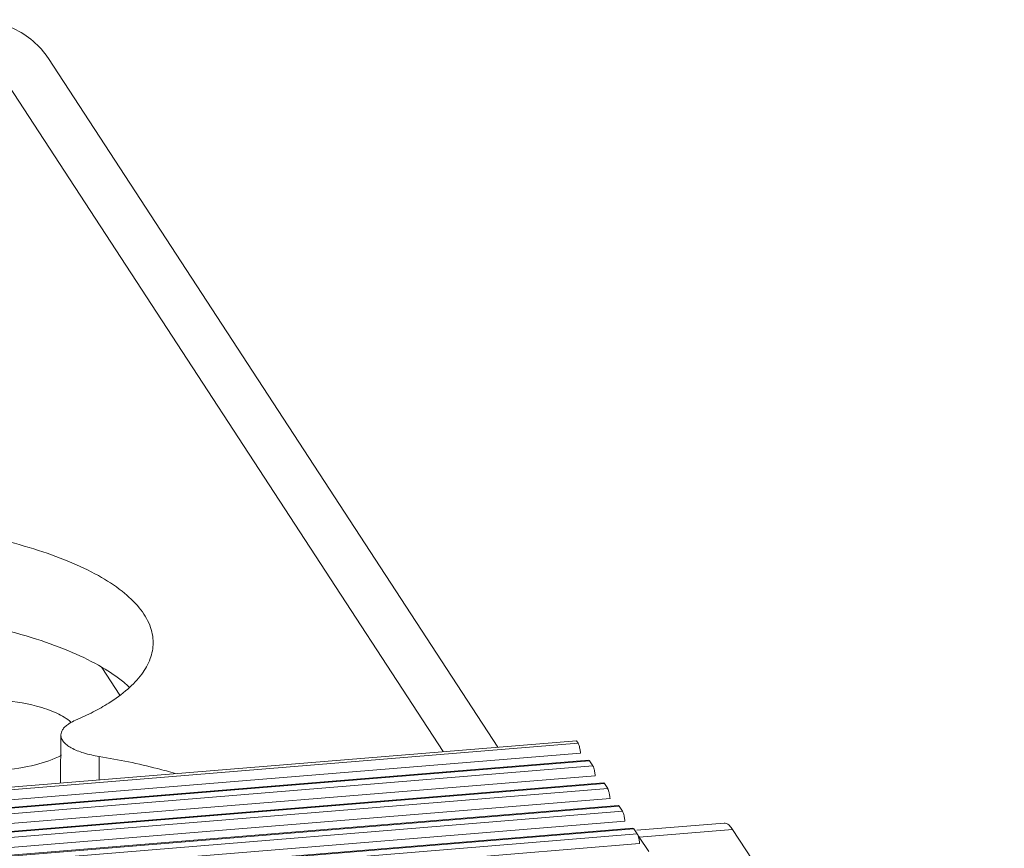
# Model space of a CAD drawing. Header units: millimetres. Extents: x 24895 to 26296, y -11704 to -10713.
# Tile 46 of 47: x 26189 to 26211, y -11326 to -11307. Entities that reach past the tile are written whole.
import ezdxf

# ---------------------------------------------------------------- set-up
doc = ezdxf.new("R2010")
doc.units = ezdxf.units.MM
doc.header["$LTSCALE"] = 50
doc.layers.get('0').update_dxf_attribs({"lineweight": 18})

msp = doc.modelspace()

# ---------------------------------------------------------------- linework, layer by layer
at = {"color": 7, "linetype": 'Continuous'}
for p, q in [((26198.593, -11323.717), (26187.838, -11307.234)), ((26199.824, -11323.616), (26189.696, -11308.094)), ((26190.897, -11321.821), (26191.302, -11322.442)), ((26189.976, -11323.342), (26189.971, -11324.424)), ((26201.594, -11323.471), (25789.028, -11357.292)), ((25789.066, -11357.35), (26201.631, -11323.529)), ((26201.631, -11323.529), (26201.594, -11323.471)), ((25789.118, -11357.569), (26201.684, -11323.748)), ((26190.842, -11323.827), (26190.84, -11324.353)), ((26201.889, -11323.925), (25789.324, -11357.745)), ((25789.399, -11357.861), (26201.964, -11324.04)), ((26201.868, -11323.908), (25789.422, -11357.719)), ((26201.889, -11323.925), (26201.878, -11323.912)), ((26201.964, -11324.04), (26201.889, -11323.925)), ((25789.452, -11358.08), (26202.017, -11324.259)), ((26202.223, -11324.435), (25789.657, -11358.256)), ((25789.732, -11358.371), (26202.298, -11324.55)), ((26202.201, -11324.419), (25789.755, -11358.23)), ((26202.223, -11324.435), (26202.211, -11324.422)), ((26202.298, -11324.55), (26202.223, -11324.435)), ((25789.785, -11358.591), (26202.35, -11324.77)), ((26202.556, -11324.946), (25789.991, -11358.767)), ((26202.534, -11324.929), (25790.088, -11358.741)), ((26202.556, -11324.946), (26202.544, -11324.933)), ((26202.631, -11325.061), (26202.556, -11324.946)), ((25790.066, -11358.882), (26202.631, -11325.061)), ((25790.118, -11359.101), (26202.683, -11325.281)), ((26202.867, -11325.44), (25790.422, -11359.251)), ((26204.924, -11325.329), (26202.957, -11325.49)), ((26202.889, -11325.457), (25790.324, -11359.278)), ((25790.399, -11359.393), (26202.964, -11325.572)), ((26202.889, -11325.457), (26202.878, -11325.444)), ((26202.964, -11325.572), (26202.889, -11325.457)), ((26205.111, -11325.47), (26203.01, -11325.642)), ((26205.111, -11325.47), (26211.234, -11334.854)), ((25790.529, -11359.606), (26203.016, -11325.791))]:
    msp.add_line(p, q, dxfattribs=at)
at = {"color": 3, "linetype": 'Continuous'}
msp.add_line((26203.01, -11325.642), (26203.222, -11325.967), dxfattribs=at)
at = {"color": 7, "linetype": 'Continuous'}
for points, knots in [([(26187.838, -11307.234), (26188.022, -11307.219), (26188.391, -11307.233), (26188.914, -11307.393), (26189.367, -11307.681), (26189.601, -11307.948), (26189.696, -11308.094)], [0, 0, 0, 0, 0.258488, 0.510515, 0.756912, 1, 1, 1, 1]), ([(26192.057, -11321.266), (26192.058, -11321.131), (26191.997, -11320.841), (26191.742, -11320.441), (26191.34, -11320.067), (26190.8, -11319.721), (26190.132, -11319.406), (26189.347, -11319.129), (26188.462, -11318.894), (26187.836, -11318.773), (26187.51, -11318.72)], [0, 0, 0, 0, 0.073469, 0.156055, 0.253759, 0.369285, 0.503082, 0.654181, 0.820672, 1, 1, 1, 1]), ([(26190.309, -11323.01), (26190.443, -11322.952), (26190.697, -11322.833), (26191.097, -11322.607), (26191.477, -11322.334), (26191.802, -11321.997), (26192.007, -11321.641), (26192.056, -11321.386), (26192.057, -11321.266)], [0, 0, 0, 0, 0.168736, 0.323796, 0.530349, 0.70761, 0.860832, 1, 1, 1, 1]), ([(26187.61, -11322.552), (26187.926, -11322.526), (26188.538, -11322.525), (26189.146, -11322.615), (26189.43, -11322.69)], [0, 0, 0, 0, 0.518275, 1, 1, 1, 1]), ([(26189.43, -11322.69), (26189.586, -11322.732), (26189.859, -11322.823), (26190.111, -11322.97), (26190.203, -11323.054)], [0, 0, 0, 0, 0.564759, 1, 1, 1, 1]), ([(26190.309, -11323.01), (26190.26, -11323.031), (26190.182, -11323.071), (26190.087, -11323.139), (26190.025, -11323.203), (26189.986, -11323.271), (26189.977, -11323.319), (26189.976, -11323.342)], [0, 0, 0, 0, 0.323534, 0.530276, 0.707555, 0.860787, 1, 1, 1, 1]), ([(26189.976, -11323.342), (26189.976, -11323.368), (26189.988, -11323.423), (26190.036, -11323.5), (26190.113, -11323.571), (26190.261, -11323.665), (26190.506, -11323.76), (26190.723, -11323.808), (26190.842, -11323.827)], [0, 0, 0, 0, 0.073514, 0.156145, 0.253905, 0.369511, 0.654162, 1, 1, 1, 1]), ([(26201.631, -11323.529), (26201.636, -11323.536), (26201.655, -11323.576), (26201.665, -11323.62), (26201.671, -11323.656)], [0, 0, 0, 0, 0.178903, 1, 1, 1, 1]), ([(26189.991, -11323.797), (26189.81, -11323.897), (26189.362, -11324.045), (26188.901, -11324.114), (26188.643, -11324.135)], [0, 0, 0, 0, 0.445696, 1, 1, 1, 1]), ([(26192.555, -11324.21), (26192.421, -11324.171), (26191.857, -11324.015), (26191.283, -11323.899), (26190.842, -11323.827)], [0, 0, 0, 0, 0.237252, 1, 1, 1, 1]), ([(26201.964, -11324.04), (26201.969, -11324.046), (26201.988, -11324.087), (26201.998, -11324.131), (26202.004, -11324.167)], [0, 0, 0, 0, 0.178903, 1, 1, 1, 1]), ([(26202.298, -11324.55), (26202.302, -11324.557), (26202.31, -11324.574), (26202.316, -11324.591), (26202.319, -11324.601)], [0, 0, 0, 0, 0.436262, 1, 1, 1, 1]), ([(26202.631, -11325.061), (26202.635, -11325.068), (26202.655, -11325.108), (26202.664, -11325.152), (26202.671, -11325.188)], [0, 0, 0, 0, 0.178903, 1, 1, 1, 1]), ([(26204.924, -11325.329), (26204.939, -11325.328), (26204.984, -11325.335), (26205.051, -11325.385), (26205.09, -11325.438), (26205.111, -11325.47)], [0, 0, 0, 0, 0.188067, 0.532408, 1, 1, 1, 1]), ([(26202.964, -11325.572), (26202.968, -11325.578), (26202.988, -11325.619), (26202.998, -11325.663), (26203.004, -11325.699)], [0, 0, 0, 0, 0.178903, 1, 1, 1, 1])]:
    msp.add_open_spline(points, degree=3, knots=knots, dxfattribs=at)
at = {"color": 3, "linetype": 'Continuous'}
for points, knots in [([(26190.909, -11321.819), (26190.693, -11321.691), (26190.208, -11321.453), (26189.081, -11321.043), (26188.152, -11320.838), (26187.5, -11320.733)], [0, 0, 0, 0, 0.209899, 0.448906, 1, 1, 1, 1]), ([(26191.527, -11322.27), (26191.484, -11322.23), (26191.292, -11322.062), (26191.079, -11321.918), (26190.909, -11321.819)], [0, 0, 0, 0, 0.230917, 1, 1, 1, 1]), ([(26203.01, -11325.642), (26203.007, -11325.638), (26202.998, -11325.624), (26202.988, -11325.611), (26202.981, -11325.601)], [0, 0, 0, 0, 0.260398, 1, 1, 1, 1])]:
    msp.add_open_spline(points, degree=3, knots=knots, dxfattribs=at)
at = {"color": 7, "linetype": 'Continuous'}
for points in [[(26201.671, -11323.656), (26201.677, -11323.687), (26201.681, -11323.718), (26201.684, -11323.748)], [(26202.004, -11324.167), (26202.01, -11324.197), (26202.014, -11324.228), (26202.017, -11324.259)], [(26202.319, -11324.601), (26202.327, -11324.626), (26202.333, -11324.652), (26202.338, -11324.677)], [(26202.338, -11324.677), (26202.343, -11324.708), (26202.347, -11324.739), (26202.35, -11324.77)], [(26202.671, -11325.188), (26202.676, -11325.219), (26202.68, -11325.25), (26202.683, -11325.281)], [(26203.004, -11325.699), (26203.01, -11325.729), (26203.014, -11325.76), (26203.016, -11325.791)]]:
    msp.add_open_spline(points, degree=3, dxfattribs=at)

doc.saveas('drawing.dxf')
